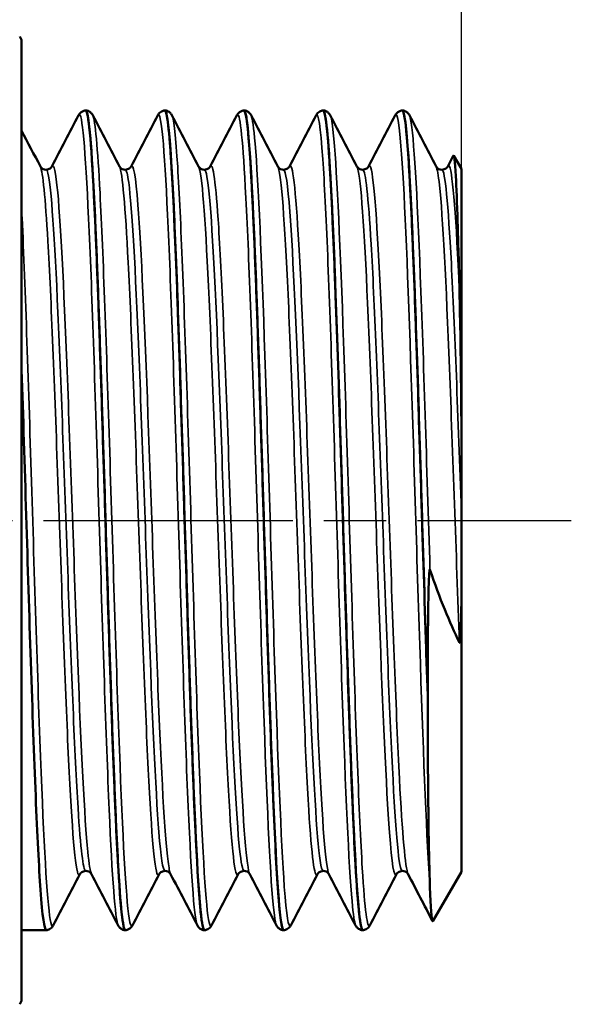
# Model space of a CAD drawing. Header units: millimetres. Extents: x 0 to 698, y -69 to 297.
# Tile 6 of 17: x 73 to 85, y 121 to 144. Entities that reach past the tile are written whole.
import ezdxf

# ---------------------------------------------------------------- set-up
doc = ezdxf.new("R2010")
doc.units = ezdxf.units.MM
doc.linetypes.add('CHAIN', pattern=[0.7087, 0.4724, -0.0591, 0.1181, -0.0591])
for name, color, linetype, lineweight in [('Видимые тонкие (ГОСТ)', 7, 'Continuous', 35), ('Видимый контур (ГОСТ)', 7, 'Continuous', 50), ('Осевая линия (ГОСТ)', 7, 'Continuous', 25), ('Размер (ГОСТ)', 7, 'Continuous', 25)]:
    doc.layers.add(name, color=color, linetype=linetype, lineweight=lineweight)
doc.styles.add('Обычный текст (ГОСТ)', font='GOST Common Italic.ttf')
doc.dimstyles.new('Обычный (ГОСТ)', dxfattribs={"dimtxt": 3.5, "dimasz": 3.5, "dimexe": 1, "dimexo": 0, "dimgap": 0.5, "dimtad": 1, "dimrnd": 1e-08, "dimtxsty": 'Обычный текст (ГОСТ)', "dimblk": 'Filled-1', "dimcen": 0.09, "dimdle": 15, "dimclrd": 256, "dimclre": 256, "dimclrt": 256, "dimazin": 2, "dimtfac": 0.714286, "dimtdec": 3, "dimtmove": 0, "dimatfit": 3, "dimfxl": 1, "dimtolj": 1, "dimlwd": 25, "dimlwe": 25, "dimarcsym": 0})

# ---------------------------------------------------------------- blocks, each defined once
blk = doc.blocks.new('Filled-1')
at = {"color": 0}
for p, q in [((0, 0), (-1, 0.1429)), ((-1, 0.1429), (-1, -0.1429)), ((-1, 0), (0, 0)), ((-1, -0.1429), (0, 0))]:
    blk.add_line(p, q, dxfattribs=at)
at = {"color": 0, "flags": 128}
blk.add_lwpolyline([(-1, -0.1429), (0, 0), (-1, 0.1429), (-1, -0.1429)], dxfattribs=at)
at = {"color": 0}
blk.add_solid([(-1, -0.1429), (0, 0), (-1, 0.1429), (-1, -0.1429)], dxfattribs=at)
blk = doc.blocks.new('*D12')
at = {"layer": 'Defpoints', "color": 0, "linetype": 'Continuous', "transparency": 16777216}
for p in [(82.715, 155.328), (82.715, 140.452), (58.715, 137.464)]:
    blk.add_point(p, dxfattribs=at)
at = {"layer": 'Размер (ГОСТ)', "linetype": 'Continuous', "lineweight": 25, "transparency": 16777216}
for p, q in [((58.715, 137.464), (58.715, 156.328)), ((82.715, 140.452), (82.715, 156.328)), ((62.215, 155.328), (79.215, 155.328))]:
    blk.add_line(p, q, dxfattribs=at)
at = {"layer": 'Размер (ГОСТ)', "linetype": 'Continuous', "lineweight": 25, "transparency": 16777216, "xscale": 3.5, "yscale": 3.5, "zscale": 3.5, "rotation": 180}
blk.add_blockref('Filled-1', (58.715, 155.328), dxfattribs=at)
at = {"layer": 'Размер (ГОСТ)', "linetype": 'Continuous', "lineweight": 25, "transparency": 16777216, "xscale": 3.5, "yscale": 3.5, "zscale": 3.5}
blk.add_blockref('Filled-1', (82.715, 155.328), dxfattribs=at)
at = {"layer": 'Размер (ГОСТ)', "linetype": 'Continuous', "lineweight": 25, "transparency": 16777216, "insert": (67.822, 159.328), "char_height": 3.5, "attachment_point": 1, "style": 'Обычный текст (ГОСТ)'}
blk.add_mtext('\\A1;24', dxfattribs=at)

msp = doc.modelspace()

# ---------------------------------------------------------------- linework, layer by layer
at = {"layer": 'Видимые тонкие (ГОСТ)'}
for points, knots in [([(74.911, 123.258), (74.843, 123.394), (74.774, 124.342), (74.706, 125.889), (74.633, 127.542), (74.56, 129.857), (74.486, 132.212), (74.413, 134.58), (74.339, 136.961), (74.266, 138.705), (74.192, 140.441), (74.119, 141.527), (74.046, 141.671), (74.034, 141.694), (74.023, 141.693), (74.011, 141.67)], [33.046318, 33.046318, 33.046318, 33.046318, 33.763904, 33.763904, 33.763904, 34.530145, 34.530145, 34.530145, 35.300603, 35.300603, 35.300603, 36.067171, 36.067171, 36.067171, 36.18791, 36.18791, 36.18791, 36.18791]), ([(75.234, 123.264), (75.209, 123.215), (75.184, 123.266), (75.16, 123.424), (75.086, 123.893), (75.012, 125.296), (74.939, 127.251), (74.865, 129.203), (74.792, 131.683), (74.718, 134.015), (74.645, 136.345), (74.571, 138.501), (74.498, 139.9), (74.443, 140.944), (74.388, 141.556), (74.334, 141.667)], [26.643943, 26.643943, 26.643943, 26.643943, 26.902829, 26.902829, 26.902829, 27.673613, 27.673613, 27.673613, 28.44326, 28.44326, 28.44326, 29.211863, 29.211863, 29.211863, 29.785535, 29.785535, 29.785535, 29.785535]), ([(76.711, 123.258), (76.706, 123.268), (76.701, 123.282), (76.696, 123.301), (76.622, 123.569), (76.549, 124.786), (76.475, 126.62), (76.402, 128.451), (76.328, 130.875), (76.255, 133.234), (76.181, 135.589), (76.108, 137.851), (76.034, 139.407), (75.961, 140.961), (75.888, 141.793), (75.814, 141.677), (75.813, 141.676), (75.812, 141.674), (75.811, 141.672)], [26.763132, 26.763132, 26.763132, 26.763132, 26.817105, 26.817105, 26.817105, 27.588022, 27.588022, 27.588022, 28.35779, 28.35779, 28.35779, 29.126504, 29.126504, 29.126504, 29.894259, 29.894259, 29.894259, 29.904725, 29.904725, 29.904725, 29.904725]), ([(77.034, 123.266), (76.997, 123.196), (76.96, 123.347), (76.924, 123.724), (76.85, 124.478), (76.777, 126.127), (76.703, 128.224), (76.63, 130.319), (76.557, 132.839), (76.484, 135.101), (76.41, 137.361), (76.337, 139.338), (76.264, 140.497), (76.22, 141.184), (76.177, 141.579), (76.134, 141.664)], [20.360757, 20.360757, 20.360757, 20.360757, 20.745291, 20.745291, 20.745291, 21.513352, 21.513352, 21.513352, 22.280952, 22.280952, 22.280952, 23.048115, 23.048115, 23.048115, 23.50235, 23.50235, 23.50235, 23.50235]), ([(78.511, 123.262), (78.495, 123.292), (78.478, 123.367), (78.462, 123.49), (78.388, 124.036), (78.315, 125.501), (78.242, 127.489), (78.168, 129.477), (78.095, 131.964), (78.022, 134.278), (77.949, 136.591), (77.875, 138.705), (77.802, 140.048), (77.738, 141.212), (77.675, 141.786), (77.611, 141.67)], [20.479947, 20.479947, 20.479947, 20.479947, 20.653279, 20.653279, 20.653279, 21.421396, 21.421396, 21.421396, 22.189051, 22.189051, 22.189051, 22.956265, 22.956265, 22.956265, 23.62154, 23.62154, 23.62154, 23.62154]), ([(78.834, 123.265), (78.786, 123.177), (78.737, 123.471), (78.689, 124.137), (78.616, 125.158), (78.542, 127.04), (78.468, 129.268), (78.394, 131.494), (78.321, 134.04), (78.247, 136.209), (78.173, 138.376), (78.1, 140.142), (78.026, 141.025), (77.995, 141.394), (77.964, 141.606), (77.934, 141.664)], [14.077572, 14.077572, 14.077572, 14.077572, 14.581414, 14.581414, 14.581414, 15.354007, 15.354007, 15.354007, 16.125949, 16.125949, 16.125949, 16.897265, 16.897265, 16.897265, 17.219165, 17.219165, 17.219165, 17.219165]), ([(80.311, 123.265), (80.284, 123.317), (80.256, 123.497), (80.228, 123.806), (80.154, 124.624), (80.08, 126.34), (80.006, 128.482), (79.933, 130.623), (79.859, 133.166), (79.785, 135.415), (79.712, 137.662), (79.638, 139.59), (79.564, 140.672), (79.513, 141.42), (79.462, 141.758), (79.411, 141.666)], [14.196762, 14.196762, 14.196762, 14.196762, 14.488846, 14.488846, 14.488846, 15.261519, 15.261519, 15.261519, 16.033537, 16.033537, 16.033537, 16.804927, 16.804927, 16.804927, 17.338355, 17.338355, 17.338355, 17.338355]), ([(80.634, 123.262), (80.576, 123.158), (80.519, 123.607), (80.462, 124.558), (80.388, 125.772), (80.315, 127.79), (80.242, 130.067), (80.169, 132.343), (80.096, 134.852), (80.022, 136.917), (79.949, 138.981), (79.876, 140.577), (79.803, 141.275), (79.78, 141.494), (79.757, 141.624), (79.734, 141.666)], [7.794387, 7.794387, 7.794387, 7.794387, 8.394828, 8.394828, 8.394828, 9.161764, 9.161764, 9.161764, 9.928495, 9.928495, 9.928495, 10.695029, 10.695029, 10.695029, 10.935979, 10.935979, 10.935979, 10.935979]), ([(82.001, 124.134), (81.928, 125.146), (81.855, 127.007), (81.782, 129.213), (81.708, 131.419), (81.635, 133.946), (81.562, 136.111), (81.489, 138.276), (81.416, 140.055), (81.342, 140.968), (81.299, 141.513), (81.255, 141.746), (81.211, 141.664)], [8.297535, 8.297535, 8.297535, 8.297535, 9.064496, 9.064496, 9.064496, 9.831253, 9.831253, 9.831253, 10.597812, 10.597812, 10.597812, 11.055169, 11.055169, 11.055169, 11.055169]), ([(82.001, 131.346), (81.928, 133.691), (81.855, 136.139), (81.781, 138.024), (81.708, 139.909), (81.635, 141.211), (81.561, 141.577), (81.552, 141.623), (81.543, 141.654), (81.534, 141.67)], [3.019999, 3.019999, 3.019999, 3.019999, 3.788522, 3.788522, 3.788522, 4.5568, 4.5568, 4.5568, 4.652794, 4.652794, 4.652794, 4.652794]), ([(74.304, 124.429), (74.276, 124.481), (74.248, 124.648), (74.22, 124.93), (74.144, 125.688), (74.068, 127.27), (73.992, 129.222), (73.916, 131.189), (73.84, 133.505), (73.763, 135.496), (73.687, 137.474), (73.612, 139.105), (73.536, 139.918), (73.492, 140.388), (73.448, 140.582), (73.404, 140.5)], [33.054881, 33.054881, 33.054881, 33.054881, 33.350177, 33.350177, 33.350177, 34.143533, 34.143533, 34.143533, 34.942965, 34.942965, 34.942965, 35.737448, 35.737448, 35.737448, 36.196473, 36.196473, 36.196473, 36.196473]), ([(76.104, 124.427), (76.084, 124.463), (76.064, 124.558), (76.044, 124.714), (75.968, 125.303), (75.892, 126.75), (75.816, 128.634), (75.74, 130.516), (75.664, 132.81), (75.588, 134.853), (75.512, 136.892), (75.436, 138.655), (75.36, 139.633), (75.308, 140.301), (75.256, 140.596), (75.204, 140.502)], [26.771696, 26.771696, 26.771696, 26.771696, 26.982148, 26.982148, 26.982148, 27.779189, 27.779189, 27.779189, 28.575026, 28.575026, 28.575026, 29.369762, 29.369762, 29.369762, 29.913288, 29.913288, 29.913288, 29.913288]), ([(77.904, 124.423), (77.895, 124.439), (77.887, 124.466), (77.878, 124.505), (77.802, 124.845), (77.726, 126.06), (77.65, 127.802), (77.575, 129.542), (77.499, 131.785), (77.423, 133.886), (77.347, 135.984), (77.271, 137.913), (77.196, 139.118), (77.132, 140.132), (77.068, 140.621), (77.004, 140.505)], [20.48851, 20.48851, 20.48851, 20.48851, 20.579889, 20.579889, 20.579889, 21.374345, 21.374345, 21.374345, 22.168303, 22.168303, 22.168303, 22.96179, 22.96179, 22.96179, 23.630103, 23.630103, 23.630103, 23.630103]), ([(79.704, 124.422), (79.628, 124.568), (79.552, 125.607), (79.476, 127.238), (79.4, 128.872), (79.323, 131.079), (79.247, 133.216), (79.171, 135.351), (79.095, 137.388), (79.018, 138.736), (78.947, 139.998), (78.876, 140.64), (78.804, 140.507)], [14.205325, 14.205325, 14.205325, 14.205325, 15.00259, 15.00259, 15.00259, 15.801257, 15.801257, 15.801257, 16.599243, 16.599243, 16.599243, 17.346918, 17.346918, 17.346918, 17.346918]), ([(74.041, 124.425), (74.026, 124.395), (74.011, 124.397), (73.997, 124.433), (73.921, 124.616), (73.845, 125.683), (73.769, 127.327), (73.693, 128.987), (73.616, 131.213), (73.54, 133.354), (73.464, 135.48), (73.388, 137.494), (73.312, 138.812), (73.255, 139.8), (73.198, 140.388), (73.141, 140.503)], [32.918565, 32.918565, 32.918565, 32.918565, 33.072499, 33.072499, 33.072499, 33.866511, 33.866511, 33.866511, 34.668053, 34.668053, 34.668053, 35.46405, 35.46405, 35.46405, 36.060158, 36.060158, 36.060158, 36.060158]), ([(74.173, 124.499), (74.114, 124.505), (74.056, 125.002), (73.998, 125.928), (73.922, 127.137), (73.846, 129.06), (73.77, 131.143), (73.694, 133.239), (73.617, 135.469), (73.541, 137.182), (73.465, 138.886), (73.389, 140.056), (73.313, 140.355), (73.3, 140.408), (73.286, 140.433), (73.273, 140.432)], [32.986723, 32.986723, 32.986723, 32.986723, 33.595871, 33.595871, 33.595871, 34.390958, 34.390958, 34.390958, 35.190965, 35.190965, 35.190965, 35.986524, 35.986524, 35.986524, 36.128316, 36.128316, 36.128316, 36.128316]), ([(75.841, 124.423), (75.835, 124.41), (75.829, 124.404), (75.822, 124.403), (75.746, 124.395), (75.67, 125.284), (75.594, 126.812), (75.518, 128.337), (75.442, 130.48), (75.366, 132.619), (75.29, 134.755), (75.214, 136.861), (75.138, 138.327), (75.072, 139.597), (75.007, 140.374), (74.941, 140.506)], [26.63538, 26.63538, 26.63538, 26.63538, 26.699721, 26.699721, 26.699721, 27.497215, 27.497215, 27.497215, 28.293466, 28.293466, 28.293466, 29.08858, 29.08858, 29.08858, 29.776972, 29.776972, 29.776972, 29.776972]), ([(75.973, 124.503), (75.927, 124.505), (75.882, 124.801), (75.836, 125.379), (75.76, 126.351), (75.684, 128.108), (75.607, 130.138), (75.531, 132.166), (75.455, 134.439), (75.379, 136.297), (75.303, 138.153), (75.227, 139.571), (75.151, 140.141), (75.125, 140.336), (75.099, 140.43), (75.073, 140.428)], [26.703538, 26.703538, 26.703538, 26.703538, 27.179101, 27.179101, 27.179101, 27.978118, 27.978118, 27.978118, 28.77595, 28.77595, 28.77595, 29.572701, 29.572701, 29.572701, 29.84513, 29.84513, 29.84513, 29.84513]), ([(77.641, 124.422), (77.567, 124.283), (77.493, 124.978), (77.419, 126.323), (77.344, 127.706), (77.268, 129.756), (77.192, 131.885), (77.116, 134.012), (77.04, 136.189), (76.965, 137.79), (76.89, 139.366), (76.815, 140.364), (76.741, 140.508)], [20.352194, 20.352194, 20.352194, 20.352194, 21.12503, 21.12503, 21.12503, 21.919142, 21.919142, 21.919142, 22.712774, 22.712774, 22.712774, 23.493787, 23.493787, 23.493787, 23.493787]), ([(77.773, 124.503), (77.739, 124.502), (77.705, 124.664), (77.671, 124.991), (77.595, 125.726), (77.519, 127.286), (77.443, 129.219), (77.367, 131.151), (77.291, 133.43), (77.215, 135.397), (77.139, 137.362), (77.063, 138.99), (76.987, 139.81), (76.949, 140.221), (76.911, 140.427), (76.873, 140.427)], [20.420352, 20.420352, 20.420352, 20.420352, 20.775141, 20.775141, 20.775141, 21.571749, 21.571749, 21.571749, 22.367863, 22.367863, 22.367863, 23.163508, 23.163508, 23.163508, 23.561945, 23.561945, 23.561945, 23.561945]), ([(79.441, 124.424), (79.376, 124.306), (79.31, 124.82), (79.245, 125.878), (79.169, 127.116), (79.093, 129.081), (79.016, 131.202), (78.94, 133.32), (78.864, 135.566), (78.788, 137.285), (78.712, 139.003), (78.635, 140.173), (78.559, 140.456), (78.553, 140.479), (78.547, 140.496), (78.541, 140.507)], [14.069009, 14.069009, 14.069009, 14.069009, 14.751753, 14.751753, 14.751753, 15.55064, 15.55064, 15.55064, 16.348837, 16.348837, 16.348837, 17.146372, 17.146372, 17.146372, 17.210602, 17.210602, 17.210602, 17.210602]), ([(79.573, 124.501), (79.549, 124.499), (79.526, 124.574), (79.503, 124.731), (79.426, 125.246), (79.35, 126.627), (79.273, 128.469), (79.197, 130.31), (79.12, 132.587), (79.044, 134.634), (78.967, 136.68), (78.891, 138.468), (78.814, 139.478), (78.767, 140.103), (78.72, 140.424), (78.673, 140.427)], [14.137167, 14.137167, 14.137167, 14.137167, 14.381358, 14.381358, 14.381358, 15.182864, 15.182864, 15.182864, 15.983664, 15.983664, 15.983664, 16.783784, 16.783784, 16.783784, 17.27876, 17.27876, 17.27876, 17.27876]), ([(81.241, 124.427), (81.187, 124.33), (81.133, 124.652), (81.08, 125.37), (81.004, 126.382), (80.928, 128.168), (80.852, 130.215), (80.777, 132.261), (80.701, 134.542), (80.625, 136.402), (80.55, 138.261), (80.474, 139.675), (80.398, 140.239), (80.379, 140.381), (80.36, 140.468), (80.341, 140.503)], [7.785824, 7.785824, 7.785824, 7.785824, 8.348769, 8.348769, 8.348769, 9.141968, 9.141968, 9.141968, 9.934949, 9.934949, 9.934949, 10.727718, 10.727718, 10.727718, 10.927416, 10.927416, 10.927416, 10.927416]), ([(81.373, 124.496), (81.364, 124.495), (81.355, 124.506), (81.346, 124.528), (81.27, 124.721), (81.194, 125.792), (81.118, 127.43), (81.042, 129.068), (80.967, 131.253), (80.891, 133.352), (80.815, 135.452), (80.739, 137.439), (80.663, 138.741), (80.599, 139.828), (80.536, 140.423), (80.473, 140.431)], [7.853982, 7.853982, 7.853982, 7.853982, 7.945432, 7.945432, 7.945432, 8.741018, 8.741018, 8.741018, 9.536381, 9.536381, 9.536381, 10.331528, 10.331528, 10.331528, 10.995574, 10.995574, 10.995574, 10.995574]), ([(81.504, 124.424), (81.439, 124.555), (81.373, 125.329), (81.307, 126.593), (81.232, 128.054), (81.156, 130.151), (81.08, 132.281), (81.005, 134.412), (80.929, 136.548), (80.853, 138.078), (80.777, 139.607), (80.702, 140.509), (80.626, 140.526), (80.619, 140.528), (80.611, 140.521), (80.604, 140.507)], [7.92214, 7.92214, 7.92214, 7.92214, 8.608903, 8.608903, 8.608903, 9.40203, 9.40203, 9.40203, 10.194941, 10.194941, 10.194941, 10.987642, 10.987642, 10.987642, 11.063732, 11.063732, 11.063732, 11.063732]), ([(82.672, 129.686), (82.596, 131.692), (82.52, 133.991), (82.444, 135.921), (82.369, 137.85), (82.293, 139.385), (82.217, 140.083), (82.191, 140.316), (82.166, 140.455), (82.141, 140.501)], [2.789731, 2.789731, 2.789731, 2.789731, 3.584636, 3.584636, 3.584636, 4.379278, 4.379278, 4.379278, 4.644231, 4.644231, 4.644231, 4.644231]), ([(82.715, 132.666), (82.639, 134.783), (82.563, 136.864), (82.487, 138.305), (82.415, 139.658), (82.344, 140.43), (82.273, 140.434)], [3.166882, 3.166882, 3.166882, 3.166882, 3.963939, 3.963939, 3.963939, 4.712389, 4.712389, 4.712389, 4.712389]), ([(82.672, 137.681), (82.596, 139.309), (82.52, 140.35), (82.445, 140.505), (82.431, 140.533), (82.418, 140.532), (82.404, 140.505)], [3.8452475, 3.8452475, 3.8452475, 3.8452475, 4.6398046, 4.6398046, 4.6398046, 4.7805469, 4.7805469, 4.7805469, 4.7805469]), ([(73.434, 123.261), (73.42, 123.233), (73.406, 123.237), (73.393, 123.273), (73.319, 123.47), (73.246, 124.61), (73.173, 126.385), (73.097, 128.213), (73.022, 130.695), (72.946, 133.12), (72.873, 135.481), (72.799, 137.761), (72.726, 139.339), (72.722, 139.413), (72.719, 139.486), (72.715, 139.557)], [32.927128, 32.927128, 32.927128, 32.927128, 33.070043, 33.070043, 33.070043, 33.837783, 33.837783, 33.837783, 34.628582, 34.628582, 34.628582, 35.39846, 35.39846, 35.39846, 35.434699, 35.434699, 35.434699, 35.434699])]:
    msp.add_open_spline(points, degree=3, knots=knots, dxfattribs=at)
at = {"layer": 'Видимый контур (ГОСТ)'}
for p, q in [((72.715, 143.388), (72.671, 143.465)), ((72.715, 121.542), (72.715, 143.388)), ((74.173, 141.78), (74.172, 141.78)), ((75.973, 141.78), (75.972, 141.78)), ((77.773, 141.78), (77.772, 141.78)), ((79.573, 141.78), (79.572, 141.78)), ((81.373, 141.78), (81.372, 141.78)), ((82.404, 140.508), (82.532, 140.752)), ((82.715, 140.452), (82.542, 140.753)), ((82.715, 134.706), (82.715, 140.452)), ((82.715, 134.706), (82.715, 132.666)), ((82.715, 132.666), (82.715, 130.614)), ((82.715, 124.478), (82.715, 130.614)), ((81.949, 128.511), (81.949, 128.485)), ((82.715, 124.478), (82.068, 123.357)), ((73.273, 123.15), (72.715, 123.15)), ((75.073, 123.15), (75.072, 123.15)), ((76.873, 123.15), (76.872, 123.15)), ((78.673, 123.15), (78.672, 123.15)), ((80.473, 123.15), (80.472, 123.15)), ((72.715, 121.542), (72.671, 121.465))]:
    msp.add_line(p, q, dxfattribs=at)
for points in [[(73.404, 140.508), (73.607, 140.896), (73.809, 141.284), (74.011, 141.672)], [(74.334, 141.672), (74.536, 141.284), (74.738, 140.896), (74.941, 140.508)], [(75.204, 140.508), (75.407, 140.896), (75.609, 141.284), (75.811, 141.672)], [(76.134, 141.672), (76.336, 141.284), (76.538, 140.896), (76.741, 140.508)], [(77.004, 140.508), (77.207, 140.896), (77.409, 141.284), (77.611, 141.672)], [(77.934, 141.672), (78.136, 141.284), (78.338, 140.896), (78.541, 140.508)], [(78.804, 140.508), (79.007, 140.896), (79.209, 141.284), (79.411, 141.672)], [(79.734, 141.672), (79.936, 141.284), (80.138, 140.896), (80.341, 140.508)], [(80.604, 140.508), (80.807, 140.896), (81.009, 141.284), (81.211, 141.672)], [(81.534, 141.672), (81.736, 141.284), (81.938, 140.896), (82.141, 140.508)], [(72.715, 141.324), (72.857, 141.052), (72.999, 140.78), (73.141, 140.508)], [(74.041, 124.422), (73.838, 124.034), (73.636, 123.646), (73.434, 123.258)], [(74.911, 123.258), (74.709, 123.646), (74.507, 124.034), (74.304, 124.422)], [(75.841, 124.422), (75.638, 124.034), (75.436, 123.646), (75.234, 123.258)], [(76.711, 123.258), (76.509, 123.646), (76.307, 124.034), (76.104, 124.422)], [(77.641, 124.422), (77.438, 124.034), (77.236, 123.646), (77.034, 123.258)], [(78.511, 123.258), (78.309, 123.646), (78.107, 124.034), (77.904, 124.422)], [(79.441, 124.422), (79.238, 124.034), (79.036, 123.646), (78.834, 123.258)], [(80.311, 123.258), (80.109, 123.646), (79.907, 124.034), (79.704, 124.422)], [(81.241, 124.422), (81.038, 124.034), (80.836, 123.646), (80.634, 123.258)], [(82.059, 123.358), (81.874, 123.713), (81.689, 124.067), (81.504, 124.422)]]:
    msp.add_open_spline(points, degree=3, dxfattribs=at)
for points, knots in [([(74.011, 141.672), (74.02, 141.688), (74.03, 141.706), (74.064, 141.739), (74.079, 141.751), (74.119, 141.771), (74.145, 141.779), (74.172, 141.78)], [0, 0, 0, 0, 0.02801986, 0.02801986, 0.04259621, 0.04259621, 0.05770117, 0.05770117, 0.05770117, 0.05770117]), ([(74.172, 141.778), (74.235, 141.774), (74.297, 141.089), (74.36, 139.841), (74.433, 138.392), (74.506, 136.199), (74.579, 133.851), (74.652, 131.508), (74.725, 129.036), (74.798, 127.099), (74.872, 125.119), (74.947, 123.721), (75.021, 123.295), (75.038, 123.199), (75.055, 123.152), (75.072, 123.154)], [-36.129685, -36.129685, -36.129685, -36.129685, -35.471405, -35.471405, -35.471405, -34.706909, -34.706909, -34.706909, -33.943634, -33.943634, -33.943634, -33.163626, -33.163626, -33.163626, -32.986723, -32.986723, -32.986723, -32.986723]), ([(74.173, 141.78), (74.21, 141.778), (74.244, 141.764), (74.289, 141.734), (74.302, 141.718), (74.322, 141.693), (74.328, 141.682), (74.334, 141.672)], [0, 0, 0, 0, 0.02061833, 0.02061833, 0.03987132, 0.03987132, 0.05767308, 0.05767308, 0.05767308, 0.05767308]), ([(75.073, 123.154), (75.017, 123.158), (74.962, 123.692), (74.906, 124.695), (74.833, 126.006), (74.759, 128.104), (74.686, 130.424), (74.613, 132.741), (74.54, 135.253), (74.467, 137.285), (74.393, 139.337), (74.32, 140.876), (74.246, 141.48), (74.222, 141.679), (74.197, 141.775), (74.173, 141.773)], [26.702168, 26.702168, 26.702168, 26.702168, 27.287824, 27.287824, 27.287824, 28.053417, 28.053417, 28.053417, 28.818174, 28.818174, 28.818174, 29.590692, 29.590692, 29.590692, 29.84513, 29.84513, 29.84513, 29.84513]), ([(75.811, 141.672), (75.82, 141.688), (75.83, 141.706), (75.864, 141.739), (75.879, 141.751), (75.919, 141.771), (75.945, 141.779), (75.972, 141.78)], [0, 0, 0, 0, 0.02801986, 0.02801986, 0.04259621, 0.04259621, 0.05770117, 0.05770117, 0.05770117, 0.05770117]), ([(75.972, 141.774), (76.023, 141.771), (76.074, 141.326), (76.126, 140.473), (76.199, 139.254), (76.273, 137.216), (76.346, 134.912), (76.419, 132.61), (76.493, 130.069), (76.566, 127.978), (76.639, 125.889), (76.713, 124.272), (76.786, 123.567), (76.815, 123.291), (76.843, 123.156), (76.872, 123.157)], [-29.8465, -29.8465, -29.8465, -29.8465, -29.309135, -29.309135, -29.309135, -28.540152, -28.540152, -28.540152, -27.771752, -27.771752, -27.771752, -27.003909, -27.003909, -27.003909, -26.703538, -26.703538, -26.703538, -26.703538]), ([(75.973, 141.78), (76.01, 141.778), (76.044, 141.764), (76.089, 141.734), (76.102, 141.718), (76.122, 141.693), (76.128, 141.682), (76.134, 141.672)], [0, 0, 0, 0, 0.02061833, 0.02061833, 0.03987132, 0.03987132, 0.05767308, 0.05767308, 0.05767308, 0.05767308]), ([(76.873, 123.15), (76.804, 123.151), (76.735, 123.99), (76.666, 125.474), (76.593, 127.043), (76.52, 129.317), (76.447, 131.683), (76.374, 134.048), (76.301, 136.479), (76.228, 138.324), (76.154, 140.189), (76.081, 141.433), (76.007, 141.715), (75.996, 141.758), (75.984, 141.779), (75.973, 141.778)], [20.418983, 20.418983, 20.418983, 20.418983, 21.142331, 21.142331, 21.142331, 21.907104, 21.907104, 21.907104, 22.671493, 22.671493, 22.671493, 23.44407, 23.44407, 23.44407, 23.561945, 23.561945, 23.561945, 23.561945]), ([(77.611, 141.672), (77.62, 141.688), (77.63, 141.706), (77.664, 141.739), (77.679, 141.751), (77.719, 141.771), (77.745, 141.779), (77.772, 141.78)], [0, 0, 0, 0, 0.02801986, 0.02801986, 0.04259621, 0.04259621, 0.05770117, 0.05770117, 0.05770117, 0.05770117]), ([(77.772, 141.772), (77.809, 141.773), (77.846, 141.543), (77.884, 141.081), (77.957, 140.179), (78.03, 138.403), (78.103, 136.23), (78.176, 134.059), (78.249, 131.515), (78.322, 129.284), (78.397, 126.975), (78.473, 125.029), (78.549, 124.002), (78.59, 123.443), (78.631, 123.16), (78.672, 123.158)], [-23.563314, -23.563314, -23.563314, -23.563314, -23.172251, -23.172251, -23.172251, -22.407269, -22.407269, -22.407269, -21.642684, -21.642684, -21.642684, -20.851477, -20.851477, -20.851477, -20.420352, -20.420352, -20.420352, -20.420352]), ([(78.673, 123.152), (78.664, 123.15), (78.654, 123.165), (78.644, 123.197), (78.571, 123.438), (78.497, 124.635), (78.424, 126.461), (78.35, 128.286), (78.277, 130.719), (78.203, 133.1), (78.13, 135.48), (78.057, 137.78), (77.983, 139.379), (77.913, 140.907), (77.843, 141.776), (77.773, 141.78)], [14.135797, 14.135797, 14.135797, 14.135797, 14.23828, 14.23828, 14.23828, 15.007551, 15.007551, 15.007551, 15.776228, 15.776228, 15.776228, 16.544336, 16.544336, 16.544336, 17.27876, 17.27876, 17.27876, 17.27876]), ([(77.773, 141.78), (77.81, 141.778), (77.844, 141.764), (77.889, 141.734), (77.902, 141.718), (77.922, 141.693), (77.928, 141.682), (77.934, 141.672)], [0, 0, 0, 0, 0.02061833, 0.02061833, 0.03987132, 0.03987132, 0.05767308, 0.05767308, 0.05767308, 0.05767308]), ([(79.411, 141.672), (79.42, 141.688), (79.43, 141.706), (79.464, 141.739), (79.479, 141.751), (79.519, 141.771), (79.545, 141.779), (79.572, 141.78)], [0, 0, 0, 0, 0.02801986, 0.02801986, 0.04259621, 0.04259621, 0.05770117, 0.05770117, 0.05770117, 0.05770117]), ([(79.572, 141.773), (79.598, 141.776), (79.624, 141.664), (79.651, 141.432), (79.724, 140.789), (79.797, 139.232), (79.87, 137.18), (79.943, 135.131), (80.016, 132.613), (80.089, 130.302), (80.162, 127.993), (80.235, 125.918), (80.308, 124.633), (80.363, 123.671), (80.417, 123.161), (80.472, 123.155)], [-17.280129, -17.280129, -17.280129, -17.280129, -17.004813, -17.004813, -17.004813, -16.238777, -16.238777, -16.238777, -15.473621, -15.473621, -15.473621, -14.709255, -14.709255, -14.709255, -14.137167, -14.137167, -14.137167, -14.137167]), ([(79.573, 141.78), (79.61, 141.778), (79.644, 141.764), (79.689, 141.734), (79.702, 141.718), (79.722, 141.693), (79.728, 141.682), (79.734, 141.672)], [0, 0, 0, 0, 0.02061833, 0.02061833, 0.03987132, 0.03987132, 0.05767308, 0.05767308, 0.05767308, 0.05767308]), ([(80.473, 123.155), (80.453, 123.152), (80.434, 123.216), (80.414, 123.349), (80.341, 123.838), (80.268, 125.252), (80.195, 127.213), (80.122, 129.173), (80.049, 131.658), (79.976, 133.999), (79.9, 136.424), (79.824, 138.666), (79.749, 140.082), (79.69, 141.178), (79.632, 141.769), (79.573, 141.776)], [7.852612, 7.852612, 7.852612, 7.852612, 8.061205, 8.061205, 8.061205, 8.825797, 8.825797, 8.825797, 9.590199, 9.590199, 9.590199, 10.382174, 10.382174, 10.382174, 10.995574, 10.995574, 10.995574, 10.995574]), ([(81.211, 141.672), (81.22, 141.688), (81.23, 141.706), (81.264, 141.739), (81.279, 141.751), (81.319, 141.771), (81.345, 141.779), (81.372, 141.78)], [0, 0, 0, 0, 0.02801986, 0.02801986, 0.04259621, 0.04259621, 0.05770117, 0.05770117, 0.05770117, 0.05770117]), ([(81.372, 141.777), (81.384, 141.779), (81.396, 141.755), (81.408, 141.705), (81.482, 141.404), (81.555, 140.161), (81.628, 138.31), (81.701, 136.456), (81.774, 134.011), (81.848, 131.638), (81.881, 130.548), (81.915, 129.475), (81.949, 128.485)], [-10.996944, -10.996944, -10.996944, -10.996944, -10.868661, -10.868661, -10.868661, -10.103187, -10.103187, -10.103187, -9.33595, -9.33595, -9.33595, -8.98338, -8.98338, -8.98338, -8.98338]), ([(81.373, 141.78), (81.41, 141.778), (81.444, 141.764), (81.489, 141.734), (81.502, 141.718), (81.522, 141.693), (81.528, 141.682), (81.534, 141.672)], [0, 0, 0, 0, 0.02061833, 0.02061833, 0.03987132, 0.03987132, 0.05767308, 0.05767308, 0.05767308, 0.05767308]), ([(81.949, 128.511), (81.875, 130.665), (81.802, 133.211), (81.729, 135.463), (81.656, 137.715), (81.583, 139.647), (81.51, 140.739), (81.464, 141.42), (81.419, 141.769), (81.373, 141.773)], [2.703268, 2.703268, 2.703268, 2.703268, 3.469348, 3.469348, 3.469348, 4.235199, 4.235199, 4.235199, 4.712389, 4.712389, 4.712389, 4.712389]), ([(82.672, 137.681), (82.658, 138.275), (82.644, 138.799), (82.616, 139.684), (82.602, 140.037), (82.569, 140.632), (82.55, 140.788), (82.532, 140.752)], [-3.8670708, -3.8670708, -3.8670708, -3.8670708, -3.6387863, -3.6387863, -3.4084647, -3.4084647, -3.0990979, -3.0990979, -3.0990979, -3.0990979]), ([(73.141, 140.508), (73.143, 140.504), (73.148, 140.494), (73.174, 140.469), (73.187, 140.458), (73.223, 140.441), (73.248, 140.435), (73.273, 140.435)], [0, 0, 0, 0, 0.02784874, 0.02784874, 0.04249173, 0.04249173, 0.05768516, 0.05768516, 0.05768516, 0.05768516]), ([(73.273, 140.435), (73.308, 140.435), (73.342, 140.448), (73.379, 140.474), (73.389, 140.486), (73.4, 140.501), (73.403, 140.505), (73.404, 140.508)], [0, 0, 0, 0, 0.02177207, 0.02177207, 0.040459, 0.040459, 0.05766129, 0.05766129, 0.05766129, 0.05766129]), ([(74.941, 140.508), (74.943, 140.504), (74.948, 140.494), (74.974, 140.469), (74.987, 140.458), (75.023, 140.441), (75.048, 140.435), (75.073, 140.435)], [0, 0, 0, 0, 0.02784874, 0.02784874, 0.04249173, 0.04249173, 0.05768516, 0.05768516, 0.05768516, 0.05768516]), ([(75.073, 140.435), (75.108, 140.435), (75.142, 140.448), (75.179, 140.474), (75.189, 140.486), (75.2, 140.501), (75.203, 140.505), (75.204, 140.508)], [0, 0, 0, 0, 0.02177207, 0.02177207, 0.040459, 0.040459, 0.05766129, 0.05766129, 0.05766129, 0.05766129]), ([(76.741, 140.508), (76.743, 140.504), (76.748, 140.494), (76.774, 140.469), (76.787, 140.458), (76.823, 140.441), (76.848, 140.435), (76.873, 140.435)], [0, 0, 0, 0, 0.02784874, 0.02784874, 0.04249173, 0.04249173, 0.05768516, 0.05768516, 0.05768516, 0.05768516]), ([(76.873, 140.435), (76.908, 140.435), (76.942, 140.448), (76.979, 140.474), (76.989, 140.486), (77, 140.501), (77.003, 140.505), (77.004, 140.508)], [0, 0, 0, 0, 0.02177207, 0.02177207, 0.040459, 0.040459, 0.05766129, 0.05766129, 0.05766129, 0.05766129]), ([(78.541, 140.508), (78.543, 140.504), (78.548, 140.494), (78.574, 140.469), (78.587, 140.458), (78.623, 140.441), (78.648, 140.435), (78.673, 140.435)], [0, 0, 0, 0, 0.02784874, 0.02784874, 0.04249173, 0.04249173, 0.05768516, 0.05768516, 0.05768516, 0.05768516]), ([(78.673, 140.435), (78.708, 140.435), (78.742, 140.448), (78.779, 140.474), (78.789, 140.486), (78.8, 140.501), (78.803, 140.505), (78.804, 140.508)], [0, 0, 0, 0, 0.02177207, 0.02177207, 0.040459, 0.040459, 0.05766129, 0.05766129, 0.05766129, 0.05766129]), ([(80.341, 140.508), (80.343, 140.504), (80.348, 140.494), (80.374, 140.469), (80.387, 140.458), (80.423, 140.441), (80.448, 140.435), (80.473, 140.435)], [0, 0, 0, 0, 0.02784874, 0.02784874, 0.04249173, 0.04249173, 0.05768516, 0.05768516, 0.05768516, 0.05768516]), ([(80.473, 140.435), (80.508, 140.435), (80.542, 140.448), (80.579, 140.474), (80.589, 140.486), (80.6, 140.501), (80.603, 140.505), (80.604, 140.508)], [0, 0, 0, 0, 0.02177207, 0.02177207, 0.040459, 0.040459, 0.05766129, 0.05766129, 0.05766129, 0.05766129]), ([(82.141, 140.508), (82.143, 140.504), (82.148, 140.494), (82.174, 140.469), (82.187, 140.458), (82.223, 140.441), (82.248, 140.435), (82.273, 140.435)], [0, 0, 0, 0, 0.02784874, 0.02784874, 0.04249173, 0.04249173, 0.05768516, 0.05768516, 0.05768516, 0.05768516]), ([(82.273, 140.435), (82.308, 140.435), (82.342, 140.448), (82.379, 140.474), (82.389, 140.486), (82.4, 140.501), (82.403, 140.505), (82.404, 140.508)], [0, 0, 0, 0, 0.02177207, 0.02177207, 0.040459, 0.040459, 0.05766129, 0.05766129, 0.05766129, 0.05766129]), ([(82.715, 134.706), (82.714, 134.923), (82.712, 135.137), (82.701, 136.192), (82.689, 136.976), (82.672, 137.681)], [-0.3378977, -0.3378977, -0.3378977, -0.3378977, -0.270033, -0.270033, 0, 0, 0, 0]), ([(73.273, 123.158), (73.231, 123.158), (73.188, 123.463), (73.145, 124.063), (73.071, 125.099), (72.998, 127.002), (72.924, 129.252), (72.854, 131.374), (72.785, 133.782), (72.715, 135.884)], [32.985353, 32.985353, 32.985353, 32.985353, 33.433325, 33.433325, 33.433325, 34.205417, 34.205417, 34.205417, 34.933411, 34.933411, 34.933411, 34.933411]), ([(81.949, 128.511), (81.949, 129.249), (81.953, 129.914), (81.966, 130.81), (81.974, 131.116), (81.986, 131.28), (81.988, 131.311), (81.992, 131.336), (81.993, 131.341), (81.995, 131.346), (81.995, 131.348), (81.996, 131.35), (81.996, 131.35), (81.997, 131.351), (81.997, 131.351), (81.998, 131.351), (81.998, 131.351), (81.999, 131.351), (81.999, 131.35), (82, 131.349), (82.001, 131.347), (82.001, 131.346)], [-0.08395848, -0.08395848, -0.08395848, -0.08395848, -0.04184143, -0.04184143, -0.00849635, -0.00849635, -0.00316817, -0.00316817, -0.001897, -0.001897, -0.00142752, -0.00142752, -0.00118301, -0.00118301, -0.0009988, -0.0009988, -0.0008034, -0.0008034, -0.00051853, -0.00051853, 0, 0, 0, 0]), ([(82.001, 131.346), (82.111, 131.025), (82.222, 130.721), (82.446, 130.167), (82.558, 129.915), (82.672, 129.686)], [-0.2400552, -0.2400552, -0.2400552, -0.2400552, -0.1172632, -0.1172632, 0, 0, 0, 0]), ([(82.672, 129.686), (82.673, 129.686), (82.673, 129.685), (82.674, 129.684), (82.674, 129.684), (82.675, 129.683), (82.675, 129.683), (82.676, 129.684), (82.676, 129.684), (82.677, 129.685), (82.678, 129.686), (82.679, 129.688), (82.679, 129.69), (82.681, 129.696), (82.682, 129.703), (82.688, 129.738), (82.691, 129.782), (82.701, 129.948), (82.706, 130.126), (82.713, 130.432), (82.714, 130.52), (82.715, 130.614)], [-0.4490435, -0.4490435, -0.4490435, -0.4490435, -0.4455453, -0.4455453, -0.4428641, -0.4428641, -0.4409598, -0.4409598, -0.4390247, -0.4390247, -0.4363468, -0.4363468, -0.4317358, -0.4317358, -0.4184217, -0.4184217, -0.3711775, -0.3711775, -0.2554501, -0.2554501, -0.2127028, -0.2127028, -0.2127028, -0.2127028]), ([(82.001, 124.134), (81.984, 124.556), (81.973, 125.149), (81.955, 126.628), (81.949, 127.512), (81.949, 128.485)], [-0.6377361, -0.6377361, -0.6377361, -0.6377361, -0.3231922, -0.3231922, 0, 0, 0, 0]), ([(74.173, 124.495), (74.137, 124.495), (74.103, 124.481), (74.066, 124.455), (74.056, 124.444), (74.045, 124.429), (74.042, 124.424), (74.041, 124.422)], [0, 0, 0, 0, 0.02177207, 0.02177207, 0.040459, 0.040459, 0.05766129, 0.05766129, 0.05766129, 0.05766129]), ([(74.304, 124.422), (74.302, 124.426), (74.298, 124.436), (74.271, 124.461), (74.258, 124.471), (74.222, 124.489), (74.197, 124.495), (74.173, 124.495)], [0, 0, 0, 0, 0.02784874, 0.02784874, 0.04249173, 0.04249173, 0.05768516, 0.05768516, 0.05768516, 0.05768516]), ([(75.973, 124.495), (75.937, 124.495), (75.903, 124.481), (75.866, 124.455), (75.856, 124.444), (75.845, 124.429), (75.842, 124.424), (75.841, 124.422)], [0, 0, 0, 0, 0.02177207, 0.02177207, 0.040459, 0.040459, 0.05766129, 0.05766129, 0.05766129, 0.05766129]), ([(76.104, 124.422), (76.102, 124.426), (76.098, 124.436), (76.071, 124.461), (76.058, 124.471), (76.022, 124.489), (75.997, 124.495), (75.973, 124.495)], [0, 0, 0, 0, 0.02784874, 0.02784874, 0.04249173, 0.04249173, 0.05768516, 0.05768516, 0.05768516, 0.05768516]), ([(77.773, 124.495), (77.737, 124.495), (77.703, 124.481), (77.666, 124.455), (77.656, 124.444), (77.645, 124.429), (77.642, 124.424), (77.641, 124.422)], [0, 0, 0, 0, 0.02177207, 0.02177207, 0.040459, 0.040459, 0.05766129, 0.05766129, 0.05766129, 0.05766129]), ([(77.904, 124.422), (77.902, 124.426), (77.898, 124.436), (77.871, 124.461), (77.858, 124.471), (77.822, 124.489), (77.797, 124.495), (77.773, 124.495)], [0, 0, 0, 0, 0.02784874, 0.02784874, 0.04249173, 0.04249173, 0.05768516, 0.05768516, 0.05768516, 0.05768516]), ([(79.573, 124.495), (79.537, 124.495), (79.503, 124.481), (79.466, 124.455), (79.456, 124.444), (79.445, 124.429), (79.442, 124.424), (79.441, 124.422)], [0, 0, 0, 0, 0.02177207, 0.02177207, 0.040459, 0.040459, 0.05766129, 0.05766129, 0.05766129, 0.05766129]), ([(79.704, 124.422), (79.702, 124.426), (79.698, 124.436), (79.671, 124.461), (79.658, 124.471), (79.622, 124.489), (79.597, 124.495), (79.573, 124.495)], [0, 0, 0, 0, 0.02784874, 0.02784874, 0.04249173, 0.04249173, 0.05768516, 0.05768516, 0.05768516, 0.05768516]), ([(81.373, 124.495), (81.337, 124.495), (81.303, 124.481), (81.266, 124.455), (81.256, 124.444), (81.245, 124.429), (81.242, 124.424), (81.241, 124.422)], [0, 0, 0, 0, 0.02177207, 0.02177207, 0.040459, 0.040459, 0.05766129, 0.05766129, 0.05766129, 0.05766129]), ([(81.504, 124.422), (81.502, 124.426), (81.498, 124.436), (81.471, 124.461), (81.458, 124.471), (81.422, 124.489), (81.397, 124.495), (81.373, 124.495)], [0, 0, 0, 0, 0.02784874, 0.02784874, 0.04249173, 0.04249173, 0.05768516, 0.05768516, 0.05768516, 0.05768516]), ([(82.068, 123.357), (82.066, 123.352), (82.063, 123.352), (82.04, 123.387), (82.021, 123.652), (82.001, 124.134)], [-0.4080112, -0.4080112, -0.4080112, -0.4080112, -0.3583329, -0.3583329, 0, 0, 0, 0]), ([(73.434, 123.258), (73.425, 123.242), (73.415, 123.223), (73.381, 123.191), (73.366, 123.179), (73.326, 123.159), (73.3, 123.151), (73.273, 123.15)], [0, 0, 0, 0, 0.02801986, 0.02801986, 0.04259621, 0.04259621, 0.05770117, 0.05770117, 0.05770117, 0.05770117]), ([(75.072, 123.15), (75.035, 123.151), (75.001, 123.165), (74.957, 123.196), (74.943, 123.211), (74.923, 123.237), (74.917, 123.248), (74.911, 123.258)], [0, 0, 0, 0, 0.02061833, 0.02061833, 0.03987132, 0.03987132, 0.05767308, 0.05767308, 0.05767308, 0.05767308]), ([(75.234, 123.258), (75.225, 123.242), (75.215, 123.223), (75.181, 123.191), (75.166, 123.179), (75.126, 123.159), (75.1, 123.151), (75.073, 123.15)], [0, 0, 0, 0, 0.02801986, 0.02801986, 0.04259621, 0.04259621, 0.05770117, 0.05770117, 0.05770117, 0.05770117]), ([(76.872, 123.15), (76.835, 123.151), (76.801, 123.165), (76.757, 123.196), (76.743, 123.211), (76.723, 123.237), (76.717, 123.248), (76.711, 123.258)], [0, 0, 0, 0, 0.02061833, 0.02061833, 0.03987132, 0.03987132, 0.05767308, 0.05767308, 0.05767308, 0.05767308]), ([(77.034, 123.258), (77.025, 123.242), (77.015, 123.223), (76.981, 123.191), (76.966, 123.179), (76.926, 123.159), (76.9, 123.151), (76.873, 123.15)], [0, 0, 0, 0, 0.02801986, 0.02801986, 0.04259621, 0.04259621, 0.05770117, 0.05770117, 0.05770117, 0.05770117]), ([(78.672, 123.15), (78.635, 123.151), (78.601, 123.165), (78.557, 123.196), (78.543, 123.211), (78.523, 123.237), (78.517, 123.248), (78.511, 123.258)], [0, 0, 0, 0, 0.02061833, 0.02061833, 0.03987132, 0.03987132, 0.05767308, 0.05767308, 0.05767308, 0.05767308]), ([(78.834, 123.258), (78.825, 123.242), (78.815, 123.223), (78.781, 123.191), (78.766, 123.179), (78.726, 123.159), (78.7, 123.151), (78.673, 123.15)], [0, 0, 0, 0, 0.02801986, 0.02801986, 0.04259621, 0.04259621, 0.05770117, 0.05770117, 0.05770117, 0.05770117]), ([(80.472, 123.15), (80.435, 123.151), (80.401, 123.165), (80.357, 123.196), (80.343, 123.211), (80.323, 123.237), (80.317, 123.248), (80.311, 123.258)], [0, 0, 0, 0, 0.02061833, 0.02061833, 0.03987132, 0.03987132, 0.05767308, 0.05767308, 0.05767308, 0.05767308]), ([(80.634, 123.258), (80.625, 123.242), (80.615, 123.223), (80.581, 123.191), (80.566, 123.179), (80.526, 123.159), (80.5, 123.151), (80.473, 123.15)], [0, 0, 0, 0, 0.02801986, 0.02801986, 0.04259621, 0.04259621, 0.05770117, 0.05770117, 0.05770117, 0.05770117])]:
    msp.add_open_spline(points, degree=3, knots=knots, dxfattribs=at)
at = {"layer": 'Осевая линия (ГОСТ)', "linetype": 'CHAIN', "ltscale": 11.993792}
msp.add_line((56.215, 132.465), (85.215, 132.465), dxfattribs=at)

# ---------------------------------------------------------------- dimensions: what is measured, and where the dimension line sits
at = {"layer": 'Размер (ГОСТ)', "linetype": 'Continuous', "lineweight": 25}
dim = msp.add_linear_dim(base=(82.715, 155.328), p1=(58.715, 137.464), p2=(82.715, 140.452), dimstyle='Обычный (ГОСТ)', override={"dimgap": 0.5, "dimdec": 2, "dimtol": 0, "dimlim": 0, "dimtp": 0, "dimtm": 0, "dimtdec": 3, "dimtofl": 0, "dimatfit": 1}, dxfattribs=at)
dim.commit()
dim.dimension.update_dxf_attribs({"geometry": '*D12', "text_midpoint": (70.266, 155.328), "dimtype": 160})

doc.saveas('drawing.dxf')
